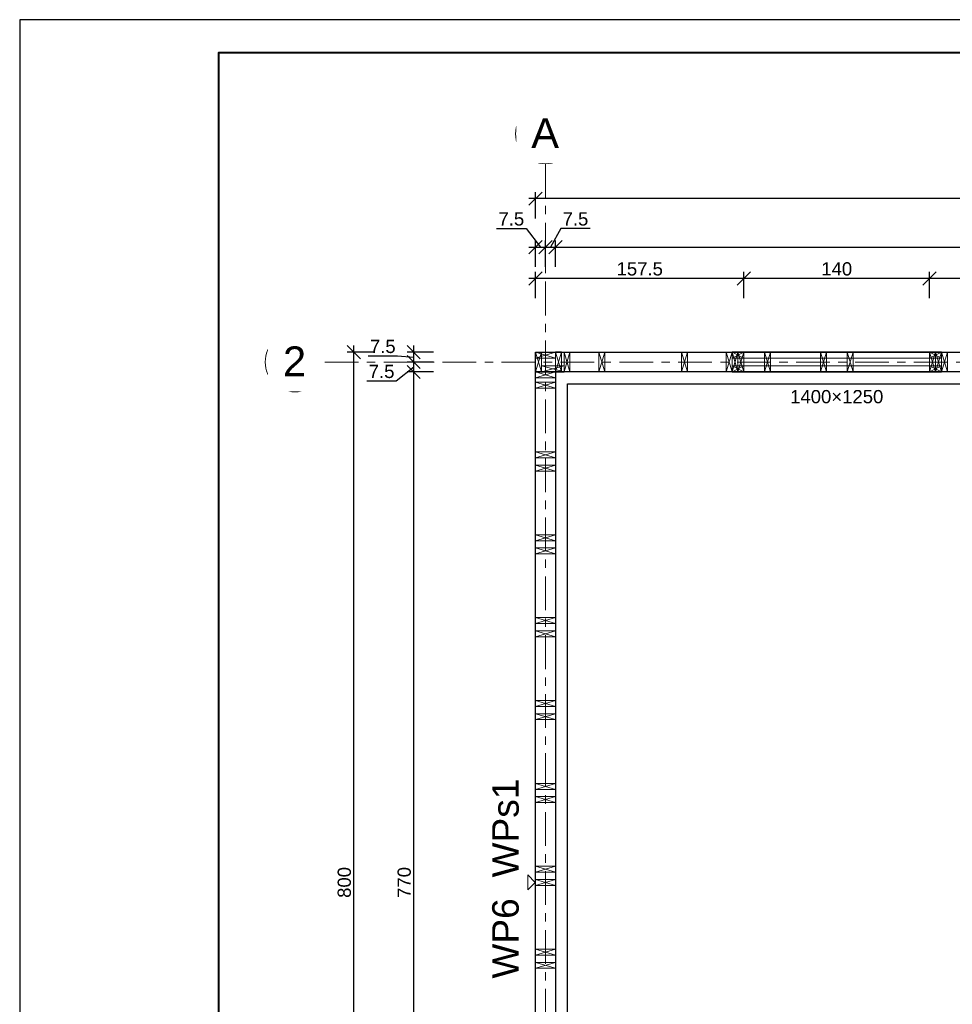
# Model space of a CAD drawing. Header units: centimetres. Extents: x 30569 to 37228, y -36705 to -28476.
# Tile 19 of 29: x 30569 to 31272, y -30915 to -30173. Entities that reach past the tile are written whole.
import ezdxf
from ezdxf.enums import TextEntityAlignment as Align

# ---------------------------------------------------------------- set-up
doc = ezdxf.new("R2010")
doc.units = ezdxf.units.CM
doc.linetypes.add('Linia siatki', pattern=[2.2225, 1.27, -0.3175, 0.3175, -0.3175])
for name, color, linetype in [('cienka', 1, 'Continuous'), ('konstrukcja', 2, 'Continuous'), ('opis', 1, 'Continuous'), ('Standard', 7, 'Continuous'), ('Wymiary', 1, 'Continuous')]:
    doc.layers.add(name, color=color, linetype=linetype)
for name, color, linetype, lineweight in [('ramka', 3, 'Continuous', 40), ('S-GRID', 7, 'Continuous', 5), ('S-GRID-IDEN', 7, 'Continuous', 5)]:
    doc.layers.add(name, color=color, linetype=linetype, lineweight=lineweight)
doc.styles.add('Arial_2', font='arial.ttf', dxfattribs={"height": 22.5})
doc.styles.add('Arial_PMR', font='arial.ttf')
doc.styles.get("Standard").update_dxf_attribs({"font": 'arial.ttf'})
doc.dimstyles.new('wymiar', dxfattribs={"dimtxt": 10, "dimasz": 10, "dimexe": 5, "dimexo": 5, "dimgap": 2, "dimtad": 1, "dimtoh": 1, "dimdec": 0, "dimzin": 0, "dimdsep": 46, "dimtxsty": 'Standard', "dimblk": 'OBLIQUE', "dimcen": 0.09, "dimdle": 5, "dimadec": 1, "dimazin": 0, "dimtfac": 1, "dimtdec": 4, "dimtofl": 0, "dimtmove": 0, "dimatfit": 3, "dimfxl": 15, "dimfxlon": 1, "dimtolj": 1, "dimtzin": 0, "dimarcsym": 0})

# ---------------------------------------------------------------- blocks, each defined once
blk = doc.blocks.new('Siatka - M_Symbol siatki - okrąg mniejszy-7853319-__-00_00 Przyziemie PB')
at = {"layer": 'S-GRID-IDEN'}
blk.add_circle((0, 0), 0.45, dxfattribs=at)
blk = doc.blocks.new('G$C6D5DEF1F')
at = {"layer": 'S-GRID-IDEN', "xscale": 49.99999999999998, "yscale": 49.99999999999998, "zscale": 49.99999999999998}
for p, rotation in [((233.18, 1180.6), 180), ((44.2, 1008.6), 269.9999999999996)]:
    blk.add_blockref('Siatka - M_Symbol siatki - okrąg mniejszy-7853319-__-00_00 Przyziemie PB', p, dxfattribs=dict(at, rotation=rotation))
at = {"layer": 'S-GRID-IDEN', "char_height": 22.5, "attachment_point": 1, "style": 'Arial_2', "bg_fill": 2}
for s, insert, width in [('\\fArial|b0|i0|c238|p34|;A', (222.44, 1192.48), 25.654), ('\\fArial|b0|i0|c238|p34|;2', (35.14, 1020.36), 21.2447)]:
    blk.add_mtext(s, dxfattribs=dict(at, insert=insert, width=width))
at = {"layer": 'S-GRID', "color": 9, "linetype": 'Linia siatki', "ltscale": 20, "true_color": 0xc0c0c0}
for p, q in [((233.18, 1158.1), (233.18, 45)), ((66.7, 1008.6), (1474.79, 1008.6))]:
    blk.add_line(p, q, dxfattribs=at)
blk = doc.blocks.new('_OBLIQUE')
at = {"color": 0, "linetype": 'ByBlock'}
blk.add_line((-0.5, -0.5), (0.5, 0.5), dxfattribs=at)
blk = doc.blocks.new('*D88')
at = {"layer": 'Defpoints', "color": 0, "transparency": 16777216}
for p in [(30866.05, -30438.3), (30972.98, -30438.3), (30972.98, -31208.2)]:
    blk.add_point(p, dxfattribs=at)
at = {"layer": 'Wymiary', "color": 0, "lineweight": -2, "transparency": 16777216}
for p, q in [((30866.05, -31213.2), (30866.05, -30433.3)), ((30881.05, -30438.3), (30861.05, -30438.3)), ((30881.05, -31208.2), (30861.05, -31208.2))]:
    blk.add_line(p, q, dxfattribs=at)
at = {"layer": 'Wymiary', "color": 0, "linetype": 'ByBlock', "lineweight": -2, "transparency": 16777216, "xscale": 10, "yscale": 10, "zscale": 10}
for p, rotation in [((30866.05, -30438.3), 90), ((30866.05, -31208.2), 270)]:
    blk.add_blockref('_OBLIQUE', p, dxfattribs=dict(at, rotation=rotation))
at = {"layer": 'Wymiary', "color": 0, "transparency": 16777216, "insert": (30858.94, -30823.25), "char_height": 10, "attachment_point": 5, "rotation": 90}
blk.add_mtext('\\A1;770', dxfattribs=at)
blk = doc.blocks.new('*D89')
at = {"layer": 'Defpoints', "color": 0, "transparency": 16777216}
for p in [(30866.05, -30430.8), (30957.98, -30430.8), (30972.98, -30438.3)]:
    blk.add_point(p, dxfattribs=at)
at = {"layer": 'Wymiary', "color": 0, "lineweight": -2, "transparency": 16777216}
for p, q in [((30866.05, -30443.3), (30866.05, -30425.8)), ((30852.95, -30445.04), (30866.05, -30434.55)), ((30881.05, -30430.8), (30861.05, -30430.8)), ((30881.05, -30438.3), (30861.05, -30438.3)), ((30830.75, -30445.04), (30852.95, -30445.04))]:
    blk.add_line(p, q, dxfattribs=at)
at = {"layer": 'Wymiary', "color": 0, "linetype": 'ByBlock', "lineweight": -2, "transparency": 16777216, "xscale": 10, "yscale": 10, "zscale": 10}
for p, rotation in [((30866.05, -30430.8), 90), ((30866.05, -30438.3), 270)]:
    blk.add_blockref('_OBLIQUE', p, dxfattribs=dict(at, rotation=rotation))
at = {"layer": 'Wymiary', "color": 0, "transparency": 16777216, "insert": (30841.85, -30437.95), "char_height": 10, "attachment_point": 5}
blk.add_mtext('\\A1;7.5', dxfattribs=at)
blk = doc.blocks.new('*D90')
at = {"layer": 'Defpoints', "color": 0, "transparency": 16777216}
for p in [(30866.05, -30423.3), (30957.98, -30423.3), (30957.98, -30430.8)]:
    blk.add_point(p, dxfattribs=at)
at = {"layer": 'Wymiary', "color": 0, "lineweight": -2, "transparency": 16777216}
for p, q in [((30866.05, -30435.8), (30866.05, -30418.3)), ((30831.63, -30426.19), (30853.83, -30426.19)), ((30853.83, -30426.19), (30866.05, -30427.05)), ((30881.05, -30423.3), (30861.05, -30423.3)), ((30881.05, -30430.8), (30861.05, -30430.8))]:
    blk.add_line(p, q, dxfattribs=at)
at = {"layer": 'Wymiary', "color": 0, "linetype": 'ByBlock', "lineweight": -2, "transparency": 16777216, "xscale": 10, "yscale": 10, "zscale": 10}
for p, rotation in [((30866.05, -30423.3), 90), ((30866.05, -30430.8), 270)]:
    blk.add_blockref('_OBLIQUE', p, dxfattribs=dict(at, rotation=rotation))
at = {"layer": 'Wymiary', "color": 0, "transparency": 16777216, "insert": (30842.73, -30419.1), "char_height": 10, "attachment_point": 5}
blk.add_mtext('\\A1;7.5', dxfattribs=at)
blk = doc.blocks.new('*D97')
at = {"layer": 'Defpoints', "color": 0, "transparency": 16777216}
for p in [(30820.84, -30423.3), (30957.98, -30423.3), (30957.98, -31223.2)]:
    blk.add_point(p, dxfattribs=at)
at = {"layer": 'Wymiary', "color": 0, "lineweight": -2, "transparency": 16777216}
for p, q in [((30820.84, -31228.2), (30820.84, -30418.3)), ((30835.84, -30423.3), (30815.84, -30423.3)), ((30835.84, -31223.2), (30815.84, -31223.2))]:
    blk.add_line(p, q, dxfattribs=at)
at = {"layer": 'Wymiary', "color": 0, "linetype": 'ByBlock', "lineweight": -2, "transparency": 16777216, "xscale": 10, "yscale": 10, "zscale": 10}
for p, rotation in [((30820.84, -30423.3), 90), ((30820.84, -31223.2), 270)]:
    blk.add_blockref('_OBLIQUE', p, dxfattribs=dict(at, rotation=rotation))
at = {"layer": 'Wymiary', "color": 0, "transparency": 16777216, "insert": (30813.73, -30823.25), "char_height": 10, "attachment_point": 5, "rotation": 90}
blk.add_mtext('\\A1;800', dxfattribs=at)
blk = doc.blocks.new('*D98')
at = {"layer": 'Defpoints', "color": 0, "transparency": 16777216}
for p in [(30965.48, -30344.1), (30957.98, -30423.3), (30965.48, -30423.3)]:
    blk.add_point(p, dxfattribs=at)
at = {"layer": 'Wymiary', "color": 0, "lineweight": -2, "transparency": 16777216}
for p, q in [((30928.63, -30330.04), (30950.83, -30330.04)), ((30950.83, -30330.04), (30961.73, -30344.1)), ((30952.98, -30344.1), (30970.48, -30344.1)), ((30957.98, -30359.1), (30957.98, -30339.1)), ((30965.48, -30359.1), (30965.48, -30339.1))]:
    blk.add_line(p, q, dxfattribs=at)
at = {"layer": 'Wymiary', "color": 0, "linetype": 'ByBlock', "lineweight": -2, "transparency": 16777216, "xscale": 10, "yscale": 10, "zscale": 10, "rotation": 180}
blk.add_blockref('_OBLIQUE', (30957.98, -30344.1), dxfattribs=at)
at = {"layer": 'Wymiary', "color": 0, "linetype": 'ByBlock', "lineweight": -2, "transparency": 16777216, "xscale": 10, "yscale": 10, "zscale": 10}
blk.add_blockref('_OBLIQUE', (30965.48, -30344.1), dxfattribs=at)
at = {"layer": 'Wymiary', "color": 0, "transparency": 16777216, "insert": (30939.73, -30322.96), "char_height": 10, "attachment_point": 5}
blk.add_mtext('\\A1;7.5', dxfattribs=at)
blk = doc.blocks.new('*D99')
at = {"layer": 'Defpoints', "color": 0, "transparency": 16777216}
for p in [(30972.98, -30344.1), (30965.48, -30423.3), (30972.98, -30423.3)]:
    blk.add_point(p, dxfattribs=at)
at = {"layer": 'Wymiary', "color": 0, "lineweight": -2, "transparency": 16777216}
for p, q in [((30977, -30330.04), (30969.23, -30344.1)), ((30999.2, -30330.04), (30977, -30330.04)), ((30960.48, -30344.1), (30977.98, -30344.1)), ((30965.48, -30359.1), (30965.48, -30339.1)), ((30972.98, -30359.1), (30972.98, -30339.1))]:
    blk.add_line(p, q, dxfattribs=at)
at = {"layer": 'Wymiary', "color": 0, "linetype": 'ByBlock', "lineweight": -2, "transparency": 16777216, "xscale": 10, "yscale": 10, "zscale": 10, "rotation": 180}
blk.add_blockref('_OBLIQUE', (30965.48, -30344.1), dxfattribs=at)
at = {"layer": 'Wymiary', "color": 0, "linetype": 'ByBlock', "lineweight": -2, "transparency": 16777216, "xscale": 10, "yscale": 10, "zscale": 10}
blk.add_blockref('_OBLIQUE', (30972.98, -30344.1), dxfattribs=at)
at = {"layer": 'Wymiary', "color": 0, "transparency": 16777216, "insert": (30988.1, -30322.96), "char_height": 10, "attachment_point": 5}
blk.add_mtext('\\A1;7.5', dxfattribs=at)
blk = doc.blocks.new('*D100')
at = {"layer": 'Defpoints', "color": 0, "transparency": 16777216}
for p in [(32042.88, -30344.1), (30972.98, -30423.3), (32042.88, -30423.3)]:
    blk.add_point(p, dxfattribs=at)
at = {"layer": 'Wymiary', "color": 0, "lineweight": -2, "transparency": 16777216}
for p, q in [((30967.98, -30344.1), (32047.88, -30344.1)), ((30972.98, -30359.1), (30972.98, -30339.1)), ((32042.88, -30359.1), (32042.88, -30339.1))]:
    blk.add_line(p, q, dxfattribs=at)
at = {"layer": 'Wymiary', "color": 0, "linetype": 'ByBlock', "lineweight": -2, "transparency": 16777216, "xscale": 10, "yscale": 10, "zscale": 10, "rotation": 180}
blk.add_blockref('_OBLIQUE', (30972.98, -30344.1), dxfattribs=at)
at = {"layer": 'Wymiary', "color": 0, "linetype": 'ByBlock', "lineweight": -2, "transparency": 16777216, "xscale": 10, "yscale": 10, "zscale": 10}
blk.add_blockref('_OBLIQUE', (32042.88, -30344.1), dxfattribs=at)
at = {"layer": 'Wymiary', "color": 0, "transparency": 16777216, "insert": (31507.93, -30337), "char_height": 10, "attachment_point": 5}
blk.add_mtext('\\A1;1070', dxfattribs=at)
blk = doc.blocks.new('*D103')
at = {"layer": 'Defpoints', "color": 0, "transparency": 16777216}
for p in [(30957.98, -30307.59), (30957.98, -30423.3), (32057.88, -30423.3)]:
    blk.add_point(p, dxfattribs=at)
at = {"layer": 'Wymiary', "color": 0, "lineweight": -2, "transparency": 16777216}
for p, q in [((32062.88, -30307.59), (30952.98, -30307.59)), ((30957.98, -30322.59), (30957.98, -30302.59)), ((32057.88, -30322.59), (32057.88, -30302.59))]:
    blk.add_line(p, q, dxfattribs=at)
at = {"layer": 'Wymiary', "color": 0, "linetype": 'ByBlock', "lineweight": -2, "transparency": 16777216, "xscale": 10, "yscale": 10, "zscale": 10, "rotation": 180}
blk.add_blockref('_OBLIQUE', (30957.98, -30307.59), dxfattribs=at)
at = {"layer": 'Wymiary', "color": 0, "linetype": 'ByBlock', "lineweight": -2, "transparency": 16777216, "xscale": 10, "yscale": 10, "zscale": 10}
blk.add_blockref('_OBLIQUE', (32057.88, -30307.59), dxfattribs=at)
at = {"layer": 'Wymiary', "color": 0, "transparency": 16777216, "insert": (31507.93, -30300.48), "char_height": 10, "attachment_point": 5}
blk.add_mtext('\\A1;1100', dxfattribs=at)
blk = doc.blocks.new('*D108')
at = {"layer": 'Defpoints', "color": 0, "transparency": 16777216}
for p in [(31255.23, -30367.73), (31255.23, -30423.3), (31411.33, -30423.3)]:
    blk.add_point(p, dxfattribs=at)
at = {"layer": 'Wymiary', "color": 0, "lineweight": -2, "transparency": 16777216}
for p, q in [((31416.33, -30367.73), (31250.23, -30367.73)), ((31255.23, -30382.73), (31255.23, -30362.73)), ((31411.33, -30382.73), (31411.33, -30362.73))]:
    blk.add_line(p, q, dxfattribs=at)
at = {"layer": 'Wymiary', "color": 0, "linetype": 'ByBlock', "lineweight": -2, "transparency": 16777216, "xscale": 10, "yscale": 10, "zscale": 10, "rotation": 180}
blk.add_blockref('_OBLIQUE', (31255.23, -30367.73), dxfattribs=at)
at = {"layer": 'Wymiary', "color": 0, "linetype": 'ByBlock', "lineweight": -2, "transparency": 16777216, "xscale": 10, "yscale": 10, "zscale": 10}
blk.add_blockref('_OBLIQUE', (31411.33, -30367.73), dxfattribs=at)
at = {"layer": 'Wymiary', "color": 0, "transparency": 16777216, "insert": (31333.28, -30360.62), "char_height": 10, "attachment_point": 5}
blk.add_mtext('\\A1;156', dxfattribs=at)
blk = doc.blocks.new('*D109')
at = {"layer": 'Defpoints', "color": 0, "transparency": 16777216}
for p in [(31115.23, -30367.73), (31115.23, -30423.3), (31255.23, -30423.3)]:
    blk.add_point(p, dxfattribs=at)
at = {"layer": 'Wymiary', "color": 0, "lineweight": -2, "transparency": 16777216}
for p, q in [((31260.23, -30367.73), (31110.23, -30367.73)), ((31115.23, -30382.73), (31115.23, -30362.73)), ((31255.23, -30382.73), (31255.23, -30362.73))]:
    blk.add_line(p, q, dxfattribs=at)
at = {"layer": 'Wymiary', "color": 0, "linetype": 'ByBlock', "lineweight": -2, "transparency": 16777216, "xscale": 10, "yscale": 10, "zscale": 10, "rotation": 180}
blk.add_blockref('_OBLIQUE', (31115.23, -30367.73), dxfattribs=at)
at = {"layer": 'Wymiary', "color": 0, "linetype": 'ByBlock', "lineweight": -2, "transparency": 16777216, "xscale": 10, "yscale": 10, "zscale": 10}
blk.add_blockref('_OBLIQUE', (31255.23, -30367.73), dxfattribs=at)
at = {"layer": 'Wymiary', "color": 0, "transparency": 16777216, "insert": (31185.23, -30360.62), "char_height": 10, "attachment_point": 5}
blk.add_mtext('\\A1;140', dxfattribs=at)
blk = doc.blocks.new('*D110')
at = {"layer": 'Defpoints', "color": 0, "transparency": 16777216}
for p in [(30957.98, -30367.73), (30957.98, -30423.3), (31115.23, -30423.3)]:
    blk.add_point(p, dxfattribs=at)
at = {"layer": 'Wymiary', "color": 0, "lineweight": -2, "transparency": 16777216}
for p, q in [((31120.23, -30367.73), (30952.98, -30367.73)), ((30957.98, -30382.73), (30957.98, -30362.73)), ((31115.23, -30382.73), (31115.23, -30362.73))]:
    blk.add_line(p, q, dxfattribs=at)
at = {"layer": 'Wymiary', "color": 0, "linetype": 'ByBlock', "lineweight": -2, "transparency": 16777216, "xscale": 10, "yscale": 10, "zscale": 10, "rotation": 180}
blk.add_blockref('_OBLIQUE', (30957.98, -30367.73), dxfattribs=at)
at = {"layer": 'Wymiary', "color": 0, "linetype": 'ByBlock', "lineweight": -2, "transparency": 16777216, "xscale": 10, "yscale": 10, "zscale": 10}
blk.add_blockref('_OBLIQUE', (31115.23, -30367.73), dxfattribs=at)
at = {"layer": 'Wymiary', "color": 0, "transparency": 16777216, "insert": (31036.61, -30360.62), "char_height": 10, "attachment_point": 5}
blk.add_mtext('\\A1;157.5', dxfattribs=at)

msp = doc.modelspace()

# ---------------------------------------------------------------- linework, layer by layer
at = {"layer": 'Defpoints'}
msp.add_lwpolyline([(30568.77, -31657.65), (33168.77, -31657.65), (33168.77, -30172.65), (30568.77, -30172.65)], close=True, dxfattribs=at)
at = {"layer": 'ramka'}
msp.add_lwpolyline([(30718.77, -31632.65), (33143.77, -31632.65), (33143.77, -30197.65), (30718.77, -30197.65)], close=True, dxfattribs=at)

# ---------------------------------------------------------------- next in the draw order: block references
at = {"layer": 'Wymiary'}
msp.add_blockref('G$C6D5DEF1F', (30732.3, -31439.4), dxfattribs=at)

# ---------------------------------------------------------------- next in the draw order: linework, layer by layer
at = {"layer": 'cienka', "lineweight": 0}
for p, q in [((30957.98, -30423.3), (30972.98, -30427.8)), ((30972.98, -30423.3), (30957.98, -30427.8)), ((30962.48, -30423.3), (30957.98, -30438.3)), ((30962.48, -30438.3), (30957.98, -30423.3)), ((30962.48, -30423.3), (30962.48, -30438.3)), ((30972.98, -30423.3), (30972.98, -31223.2)), ((30972.98, -30423.3), (30972.98, -30427.8)), ((30972.98, -30423.3), (30972.98, -30438.3)), ((30977.48, -30438.3), (30972.98, -30423.3)), ((30977.48, -30423.3), (30972.98, -30438.3)), ((30977.48, -30438.3), (30977.48, -30423.3)), ((30979.48, -30438.3), (30979.48, -30423.3)), ((30983.98, -30423.3), (30979.48, -30438.3)), ((30983.98, -30438.3), (30979.48, -30423.3)), ((30983.98, -30423.3), (30983.98, -30438.3)), ((31005.68, -30438.3), (31005.68, -30423.3)), ((31010.18, -30423.3), (31005.68, -30438.3)), ((31010.18, -30438.3), (31005.68, -30423.3)), ((31010.18, -30423.3), (31010.18, -30438.3)), ((31068.18, -30438.3), (31068.18, -30423.3)), ((31072.68, -30423.3), (31068.18, -30438.3)), ((31072.68, -30438.3), (31068.18, -30423.3)), ((31072.68, -30423.3), (31072.68, -30438.3)), ((31101.73, -30438.3), (31101.73, -30423.3)), ((31106.23, -30423.3), (31101.73, -30438.3)), ((31106.23, -30438.3), (31101.73, -30423.3)), ((31106.23, -30423.3), (31106.23, -30438.3)), ((31106.23, -30423.3), (31106.23, -30427.8)), ((31106.23, -30438.3), (31106.23, -30423.3)), ((31110.73, -30423.3), (31106.23, -30438.3)), ((31110.73, -30438.3), (31106.23, -30423.3)), ((31106.23, -30438.3), (31106.23, -30423.3)), ((31110.73, -30423.3), (31106.23, -30438.3)), ((31110.73, -30438.3), (31106.23, -30423.3)), ((31106.23, -30423.3), (31106.23, -30427.8)), ((31115.23, -30423.3), (31106.23, -30427.8)), ((31106.23, -30423.3), (31115.23, -30427.8)), ((31110.73, -30438.3), (31110.73, -30423.3)), ((31115.23, -30423.3), (31110.73, -30438.3)), ((31115.23, -30438.3), (31110.73, -30423.3)), ((31110.73, -30423.3), (31110.73, -30438.3)), ((31110.73, -30438.3), (31110.73, -30423.3)), ((31110.73, -30423.3), (31110.73, -30438.3)), ((31110.73, -30438.3), (31110.73, -30423.3)), ((31115.23, -30423.3), (31110.73, -30438.3)), ((31115.23, -30438.3), (31110.73, -30423.3)), ((31110.73, -30423.3), (31110.73, -30438.3)), ((31110.73, -30438.3), (31110.73, -30423.3)), ((31110.73, -30423.3), (31110.73, -30438.3)), ((31115.23, -30427.8), (31115.23, -30423.3)), ((31130.68, -30438.3), (31130.68, -30423.3)), ((31135.18, -30423.3), (31130.68, -30438.3)), ((31135.18, -30438.3), (31130.68, -30423.3)), ((31130.68, -30438.3), (31130.68, -30423.3)), ((31135.18, -30423.3), (31130.68, -30438.3)), ((31135.18, -30438.3), (31130.68, -30423.3)), ((31135.18, -30423.3), (31135.18, -30438.3)), ((31135.18, -30423.3), (31135.18, -30438.3)), ((31172.98, -30423.3), (31172.98, -30438.3)), ((31177.48, -30438.3), (31172.98, -30423.3)), ((31177.48, -30423.3), (31172.98, -30438.3)), ((31172.98, -30438.3), (31172.98, -30423.3)), ((31177.48, -30423.3), (31172.98, -30438.3)), ((31177.48, -30438.3), (31172.98, -30423.3)), ((31177.48, -30438.3), (31177.48, -30423.3)), ((31177.48, -30423.3), (31177.48, -30438.3)), ((31193.18, -30438.3), (31193.18, -30423.3)), ((31197.68, -30423.3), (31193.18, -30438.3)), ((31197.68, -30438.3), (31193.18, -30423.3)), ((31193.18, -30438.3), (31193.18, -30423.3)), ((31197.68, -30423.3), (31193.18, -30438.3)), ((31197.68, -30438.3), (31193.18, -30423.3)), ((31197.68, -30423.3), (31197.68, -30438.3)), ((31197.68, -30423.3), (31197.68, -30438.3)), ((31259.73, -30423.3), (31255.23, -30438.3)), ((31259.73, -30438.3), (31255.23, -30423.3)), ((31259.73, -30423.3), (31255.23, -30438.3)), ((31259.73, -30438.3), (31255.23, -30423.3)), ((31255.23, -30423.3), (31255.23, -30427.8)), ((31264.23, -30423.3), (31255.23, -30427.8)), ((31255.23, -30423.3), (31264.23, -30427.8)), ((31259.73, -30438.3), (31259.73, -30423.3)), ((31264.23, -30423.3), (31259.73, -30438.3)), ((31264.23, -30438.3), (31259.73, -30423.3)), ((31259.73, -30423.3), (31259.73, -30438.3)), ((31259.73, -30438.3), (31259.73, -30423.3)), ((31259.73, -30423.3), (31259.73, -30438.3)), ((31259.73, -30438.3), (31259.73, -30423.3)), ((31264.23, -30423.3), (31259.73, -30438.3)), ((31264.23, -30438.3), (31259.73, -30423.3)), ((31259.73, -30423.3), (31259.73, -30438.3)), ((31259.73, -30438.3), (31259.73, -30423.3)), ((31259.73, -30423.3), (31259.73, -30438.3)), ((31264.23, -30438.3), (31264.23, -30423.3)), ((31268.73, -30423.3), (31264.23, -30438.3)), ((31268.73, -30438.3), (31264.23, -30423.3)), ((31264.23, -30427.8), (31264.23, -30423.3)), ((31264.23, -30423.3), (31264.23, -30438.3)), ((31264.23, -30423.3), (31264.23, -30438.3)), ((31264.23, -30427.8), (31264.23, -30423.3)), ((31268.73, -30423.3), (31268.73, -30438.3)), ((30972.98, -30427.8), (30957.98, -30427.8)), ((30979.48, -30433.8), (30962.48, -30433.8)), ((30962.48, -30433.8), (30962.48, -30438.3)), ((30979.48, -30433.8), (30962.48, -30438.3)), ((30962.48, -30433.8), (30979.48, -30438.3)), ((30979.48, -30438.3), (30979.48, -30433.8)), ((31106.23, -30427.8), (31264.23, -30427.8)), ((31106.23, -30427.8), (31115.23, -30427.8)), ((31264.23, -30433.8), (31106.23, -30433.8)), ((31106.23, -30433.8), (31106.23, -30438.3)), ((31115.23, -30433.8), (31106.23, -30433.8)), ((31106.23, -30433.8), (31106.23, -30438.3)), ((31115.23, -30433.8), (31106.23, -30438.3)), ((31106.23, -30433.8), (31115.23, -30438.3)), ((31115.23, -30438.3), (31115.23, -30433.8)), ((31255.23, -30427.8), (31264.23, -30427.8)), ((31264.23, -30433.8), (31255.23, -30433.8)), ((31255.23, -30433.8), (31255.23, -30438.3)), ((31264.23, -30433.8), (31255.23, -30438.3)), ((31255.23, -30433.8), (31264.23, -30438.3)), ((31264.23, -30438.3), (31264.23, -30433.8)), ((31264.23, -30438.3), (31264.23, -30433.8)), ((30957.98, -30438.3), (30972.98, -30442.8)), ((30972.98, -30438.3), (30957.98, -30442.8)), ((30972.98, -30442.8), (30957.98, -30442.8)), ((30957.98, -30446), (30972.98, -30446)), ((30957.98, -30446), (30972.98, -30450.5)), ((30972.98, -30446), (30957.98, -30450.5)), ((30972.98, -30450.5), (30957.98, -30450.5)), ((30957.98, -30498.55), (30972.98, -30498.55)), ((30957.98, -30498.55), (30972.98, -30503.05)), ((30972.98, -30498.55), (30957.98, -30503.05)), ((30972.98, -30503.05), (30957.98, -30503.05)), ((30957.98, -30508.5), (30972.98, -30508.5)), ((30957.98, -30508.5), (30972.98, -30513)), ((30972.98, -30508.5), (30957.98, -30513)), ((30972.98, -30513), (30957.98, -30513)), ((30957.98, -30561.05), (30972.98, -30561.05)), ((30957.98, -30561.05), (30972.98, -30565.55)), ((30972.98, -30561.05), (30957.98, -30565.55)), ((30972.98, -30565.55), (30957.98, -30565.55)), ((30957.98, -30571), (30972.98, -30571)), ((30957.98, -30571), (30972.98, -30575.5)), ((30972.98, -30571), (30957.98, -30575.5)), ((30972.98, -30575.5), (30957.98, -30575.5)), ((30957.98, -30623.55), (30972.98, -30623.55)), ((30957.98, -30623.55), (30972.98, -30628.05)), ((30972.98, -30623.55), (30957.98, -30628.05)), ((30972.98, -30628.05), (30957.98, -30628.05)), ((30957.98, -30633.5), (30972.98, -30633.5)), ((30957.98, -30633.5), (30972.98, -30638)), ((30972.98, -30633.5), (30957.98, -30638)), ((30972.98, -30638), (30957.98, -30638)), ((30957.98, -30686.05), (30972.98, -30686.05)), ((30957.98, -30686.05), (30972.98, -30690.55)), ((30972.98, -30686.05), (30957.98, -30690.55)), ((30972.98, -30690.55), (30957.98, -30690.55)), ((30957.98, -30696), (30972.98, -30696)), ((30957.98, -30696), (30972.98, -30700.5)), ((30972.98, -30696), (30957.98, -30700.5)), ((30972.98, -30700.5), (30957.98, -30700.5)), ((30957.98, -30748.55), (30972.98, -30748.55)), ((30957.98, -30748.55), (30972.98, -30753.05)), ((30972.98, -30748.55), (30957.98, -30753.05)), ((30972.98, -30753.05), (30957.98, -30753.05)), ((30957.98, -30758.5), (30972.98, -30758.5)), ((30957.98, -30758.5), (30972.98, -30763)), ((30972.98, -30758.5), (30957.98, -30763)), ((30972.98, -30763), (30957.98, -30763)), ((30957.98, -30811.05), (30972.98, -30811.05)), ((30957.98, -30811.05), (30972.98, -30815.55)), ((30972.98, -30811.05), (30957.98, -30815.55)), ((30972.98, -30815.55), (30957.98, -30815.55)), ((30957.98, -30821), (30972.98, -30821)), ((30957.98, -30821), (30972.98, -30825.5)), ((30972.98, -30821), (30957.98, -30825.5)), ((30972.98, -30825.5), (30957.98, -30825.5)), ((30957.98, -30873.55), (30972.98, -30873.55)), ((30957.98, -30873.55), (30972.98, -30878.05)), ((30972.98, -30873.55), (30957.98, -30878.05)), ((30972.98, -30878.05), (30957.98, -30878.05)), ((30957.98, -30883.5), (30972.98, -30883.5)), ((30957.98, -30883.5), (30972.98, -30888)), ((30972.98, -30883.5), (30957.98, -30888)), ((30972.98, -30888), (30957.98, -30888))]:
    msp.add_line(p, q, dxfattribs=at)
at = {"layer": 'konstrukcja'}
for p, q in [((30957.98, -30423.3), (30972.98, -30423.3)), ((30957.98, -31223.2), (30957.98, -30423.3)), ((30957.98, -30423.3), (32057.88, -30423.3)), ((30957.98, -30423.3), (30972.98, -30423.3)), ((30957.98, -30438.3), (30957.98, -30423.3)), ((30957.98, -30423.3), (30962.48, -30423.3)), ((30977.48, -30423.3), (30972.98, -30423.3)), ((30979.48, -30423.3), (30983.98, -30423.3)), ((31005.68, -30423.3), (31010.18, -30423.3)), ((31068.18, -30423.3), (31072.68, -30423.3)), ((31101.73, -30423.3), (31106.23, -30423.3)), ((31264.23, -30423.3), (31106.23, -30423.3)), ((31115.23, -30423.3), (31106.23, -30423.3)), ((31110.73, -30423.3), (31115.23, -30423.3)), ((31110.73, -30423.3), (31115.23, -30423.3)), ((31264.23, -30423.3), (31255.23, -30423.3)), ((31259.73, -30423.3), (31264.23, -30423.3)), ((31259.73, -30423.3), (31264.23, -30423.3)), ((31264.23, -30423.3), (31268.73, -30423.3)), ((30957.98, -30438.3), (30972.98, -30438.3)), ((30957.98, -31223.2), (30957.98, -30438.3)), ((32057.88, -30438.3), (30957.98, -30438.3)), ((30957.98, -30438.3), (30972.98, -30438.3)), ((30957.98, -30442.8), (30957.98, -30438.3)), ((30962.48, -30438.3), (30957.98, -30438.3)), ((30962.48, -30438.3), (30979.48, -30438.3)), ((30972.98, -30438.3), (30972.98, -31223.2)), ((30972.98, -30438.3), (30972.98, -30442.8)), ((30983.98, -30438.3), (30979.48, -30438.3)), ((31010.18, -30438.3), (31005.68, -30438.3)), ((31072.68, -30438.3), (31068.18, -30438.3)), ((31106.23, -30438.3), (31101.73, -30438.3)), ((31106.23, -30438.3), (31264.23, -30438.3)), ((31110.73, -30438.3), (31106.23, -30438.3)), ((31110.73, -30438.3), (31106.23, -30438.3)), ((31106.23, -30438.3), (31115.23, -30438.3)), ((31255.23, -30438.3), (31264.23, -30438.3)), ((31264.23, -30438.3), (31259.73, -30438.3)), ((31264.23, -30438.3), (31259.73, -30438.3)), ((31268.73, -30438.3), (31264.23, -30438.3)), ((30957.98, -30450.5), (30957.98, -30446)), ((30972.98, -30446), (30972.98, -30450.5)), ((30957.98, -30503.05), (30957.98, -30498.55)), ((30972.98, -30498.55), (30972.98, -30503.05)), ((30957.98, -30513), (30957.98, -30508.5)), ((30972.98, -30508.5), (30972.98, -30513)), ((30957.98, -30565.55), (30957.98, -30561.05)), ((30972.98, -30561.05), (30972.98, -30565.55)), ((30957.98, -30575.5), (30957.98, -30571)), ((30972.98, -30571), (30972.98, -30575.5)), ((30957.98, -30628.05), (30957.98, -30623.55)), ((30972.98, -30623.55), (30972.98, -30628.05)), ((30957.98, -30638), (30957.98, -30633.5)), ((30972.98, -30633.5), (30972.98, -30638)), ((30957.98, -30690.55), (30957.98, -30686.05)), ((30972.98, -30686.05), (30972.98, -30690.55)), ((30957.98, -30700.5), (30957.98, -30696)), ((30972.98, -30696), (30972.98, -30700.5)), ((30957.98, -30753.05), (30957.98, -30748.55)), ((30972.98, -30748.55), (30972.98, -30753.05)), ((30957.98, -30763), (30957.98, -30758.5)), ((30972.98, -30758.5), (30972.98, -30763)), ((30957.98, -30815.55), (30957.98, -30811.05)), ((30972.98, -30811.05), (30972.98, -30815.55)), ((30957.98, -30825.5), (30957.98, -30821)), ((30972.98, -30821), (30972.98, -30825.5)), ((30957.98, -30878.05), (30957.98, -30873.55)), ((30972.98, -30873.55), (30972.98, -30878.05)), ((30957.98, -30888), (30957.98, -30883.5)), ((30972.98, -30883.5), (30972.98, -30888))]:
    msp.add_line(p, q, dxfattribs=at)
for points in [[(30957.98, -30423.3), (32057.88, -30423.3), (32057.88, -31223.2), (31586.33, -31223.2), (31586.33, -31093.38), (31316.53, -31093.38), (31316.53, -31223.2), (30957.98, -31223.2)], [(30981.98, -30447.3), (32033.88, -30447.3), (32033.88, -31199.2), (31610.33, -31199.2), (31610.33, -31069.38), (31292.53, -31069.38), (31292.53, -31199.2), (30981.98, -31199.2)]]:
    msp.add_lwpolyline(points, close=True, dxfattribs=at)
at = {"layer": 'opis', "lineweight": 0}
for p, q in [((30952.07, -30828.91), (30952.07, -30817.59)), ((30952.07, -30817.59), (30957.73, -30823.25)), ((30952.07, -30828.91), (30952.07, -30817.59)), ((30952.07, -30817.59), (30957.73, -30823.25)), ((30957.73, -30823.25), (30952.07, -30828.91)), ((30957.73, -30823.25), (30952.07, -30828.91))]:
    msp.add_line(p, q, dxfattribs=at)
at = {"layer": 'Standard', "color": 0, "lineweight": 0}
for p, q in [((30957.98, -30438.3), (30957.98, -30423.3)), ((30957.98, -30427.8), (30957.98, -30423.3)), ((31130.68, -30423.3), (31135.18, -30423.3)), ((31177.48, -30423.3), (31172.98, -30423.3)), ((31172.98, -30423.3), (31177.48, -30423.3)), ((31193.18, -30423.3), (31197.68, -30423.3)), ((30972.98, -30438.3), (30977.48, -30438.3)), ((31135.18, -30438.3), (31130.68, -30438.3)), ((31172.98, -30438.3), (31177.48, -30438.3)), ((31177.48, -30438.3), (31172.98, -30438.3)), ((31197.68, -30438.3), (31193.18, -30438.3))]:
    msp.add_line(p, q, dxfattribs=at)
at = {"layer": 'Standard', "color": 8, "lineweight": 0}
for p, q in [((31106.23, -30423.3), (31110.73, -30423.3)), ((31106.23, -30423.3), (31110.73, -30423.3)), ((31115.23, -30423.3), (31115.23, -30438.3)), ((31115.23, -30423.3), (31115.23, -30438.3)), ((31130.68, -30423.3), (31135.18, -30423.3)), ((31193.18, -30423.3), (31197.68, -30423.3)), ((31255.23, -30438.3), (31255.23, -30423.3)), ((31255.23, -30423.3), (31259.73, -30423.3)), ((31255.23, -30438.3), (31255.23, -30423.3)), ((31255.23, -30423.3), (31259.73, -30423.3)), ((31115.23, -30438.3), (31110.73, -30438.3)), ((31115.23, -30438.3), (31110.73, -30438.3)), ((31135.18, -30438.3), (31130.68, -30438.3)), ((31197.68, -30438.3), (31193.18, -30438.3)), ((31259.73, -30438.3), (31255.23, -30438.3)), ((31259.73, -30438.3), (31255.23, -30438.3))]:
    msp.add_line(p, q, dxfattribs=at)
at = {"layer": 'Standard', "color": 254, "lineweight": 0}
for p, q in [((31255.23, -30423.3), (31115.23, -30423.3)), ((31115.23, -30423.3), (31115.23, -30438.3)), ((31255.23, -30438.3), (31255.23, -30423.3)), ((31115.23, -30438.3), (31255.23, -30438.3))]:
    msp.add_line(p, q, dxfattribs=at)
at = {"layer": 'Standard', "color": 5, "lineweight": 0}
for p, q in [((31255.23, -30423.3), (31115.23, -30423.3)), ((31115.23, -30423.3), (31115.23, -30438.3)), ((31255.23, -30438.3), (31255.23, -30423.3)), ((31115.23, -30438.3), (31255.23, -30438.3))]:
    msp.add_line(p, q, dxfattribs=at)

# ---------------------------------------------------------------- next in the draw order: texts
at = {"layer": 'opis', "lineweight": 0, "style": 'Arial_PMR'}
msp.add_text('1400×1250', height=10, dxfattribs=at).set_placement((31185.23, -30451.92), align=Align.TOP_CENTER)
for s, p in [('WPs1', (30951.27, -30782.24)), ('WP6', (30951.27, -30865.49))]:
    msp.add_text(s, height=20, rotation=90, dxfattribs=at).set_placement(p, align=Align.BOTTOM_CENTER)

# ---------------------------------------------------------------- next in the draw order: dimensions: what is measured, and where the dimension line sits
at = {"layer": 'Wymiary'}
for base, p1, p2, picture, middle in [((30957.98, -30307.59), (32057.88, -30423.3), (30957.98, -30423.3), '*D103', (31507.93, -30300.48)), ((32042.88, -30344.1), (30972.98, -30423.3), (32042.88, -30423.3), '*D100', (31507.93, -30337)), ((30957.9814, -30367.72782), (31115.23141, -30423.29837), (30957.9814, -30423.29839), '*D110', (31036.60641, -30360.6221)), ((31115.23, -30367.73), (31255.23, -30423.3), (31115.23, -30423.3), '*D109', (31185.23, -30360.62)), ((31255.23, -30367.73), (31411.33, -30423.3), (31255.23, -30423.3), '*D108', (31333.28, -30360.62))]:
    dim = msp.add_linear_dim(base=base, p1=p1, p2=p2, dimstyle='wymiar', override={"dimdec": 1, "dimrnd": 0.5, "dimzin": 8, "dimtxsty": 'Standard', "dimtmove": 1}, dxfattribs=at)
    dim.commit()
    dim.dimension.update_dxf_attribs({"geometry": picture, "text_midpoint": middle})
for base, p1, p2, picture, middle in [((30965.48, -30344.1), (30957.98, -30423.3), (30965.48, -30423.3), '*D98', (30948.83, -30330.04)), ((30972.98, -30344.1), (30965.48, -30423.3), (30972.98, -30423.3), '*D99', (30979, -30330.04))]:
    dim = msp.add_linear_dim(base=base, p1=p1, p2=p2, dimstyle='wymiar', override={"dimdec": 1, "dimrnd": 0.5, "dimzin": 8, "dimtxsty": 'Standard', "dimtmove": 1}, dxfattribs=at)
    dim.commit()
    dim.dimension.update_dxf_attribs({"geometry": picture, "text_midpoint": middle, "dimtype": 160})
for base, p1, p2, picture, middle in [((30866.05, -30423.3), (30957.98, -30430.8), (30957.98, -30423.3), '*D90', (30851.83, -30426.19)), ((30866.05, -30430.8), (30972.98, -30438.3), (30957.98, -30430.8), '*D89', (30850.95, -30445.04))]:
    dim = msp.add_linear_dim(base=base, p1=p1, p2=p2, angle=90, dimstyle='wymiar', override={"dimdec": 1, "dimrnd": 0.5, "dimzin": 8, "dimtxsty": 'Standard', "dimtmove": 1}, dxfattribs=at)
    dim.commit()
    dim.dimension.update_dxf_attribs({"geometry": picture, "text_midpoint": middle, "dimtype": 160})
for base, p1, p2, picture, middle in [((30820.84, -30423.3), (30957.98, -31223.2), (30957.98, -30423.3), '*D97', (30813.73, -30823.25)), ((30866.05, -30438.3), (30972.98, -31208.2), (30972.98, -30438.3), '*D88', (30858.94, -30823.25))]:
    dim = msp.add_linear_dim(base=base, p1=p1, p2=p2, angle=90, dimstyle='wymiar', override={"dimdec": 1, "dimrnd": 0.5, "dimzin": 8, "dimtxsty": 'Standard', "dimtmove": 1}, dxfattribs=at)
    dim.commit()
    dim.dimension.update_dxf_attribs({"geometry": picture, "text_midpoint": middle})

doc.saveas('drawing.dxf')
